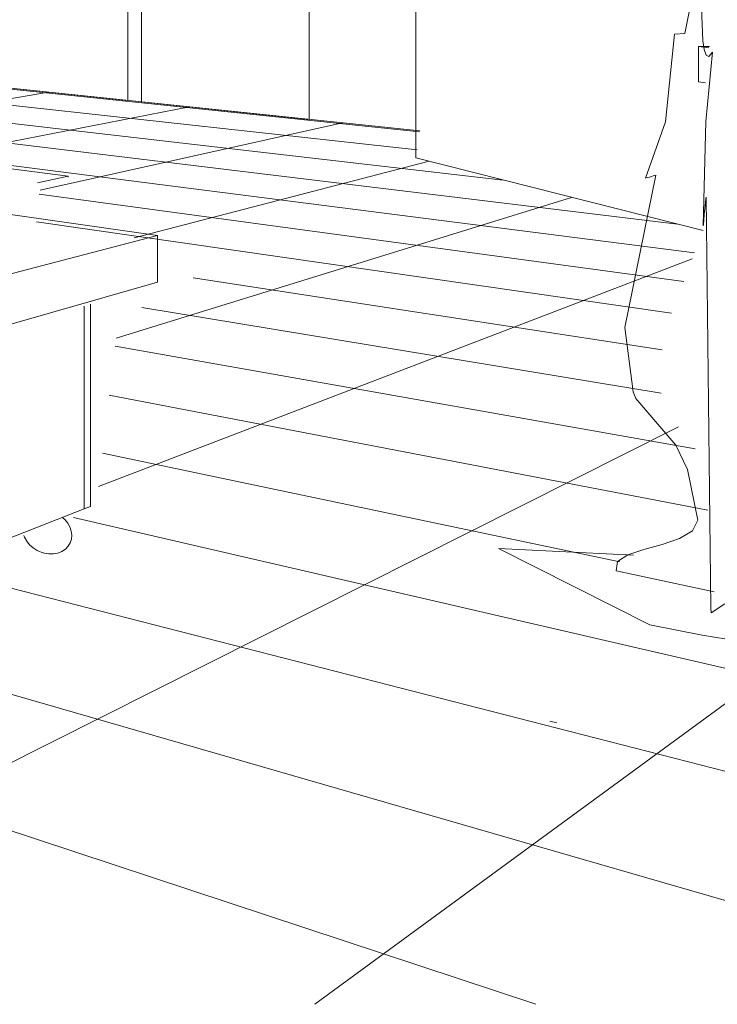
# Model space of a CAD drawing. Header units: metres. Extents: x -32 to 90, y -28 to 32.
# Tile 50 of 148: x 90.0247 to 90.03324, y 1.73459 to 1.74665. Entities that reach past the tile are written whole.
import ezdxf

# ---------------------------------------------------------------- set-up
doc = ezdxf.new("R2010")
doc.units = ezdxf.units.M
doc.linetypes.add('Projeção', pattern=[0.003969, 0.002381, -0.001587])
for name, color, linetype, lineweight in [('A-DETL-GENF', 92, 'Continuous', 18), ('A-FLOR', 192, 'Continuous', 18), ('A-FLOR-OVHD', 1, 'Projeção', 18), ('A-FLOR-PATT', 8, 'Continuous', 50), ('A-GENM', 13, 'Continuous', 18), ('A-MASS', 70, 'Continuous', 9), ('A-WALL', 113, 'Continuous', 18), ('Q-SPCQ', 91, 'Continuous', 9)]:
    doc.layers.add(name, color=color, linetype=linetype, lineweight=lineweight)

# ---------------------------------------------------------------- blocks, each defined once
blk = doc.blocks.new('FP_19-1-RESTAURANTE-BALCÃO DISTRIBUIÇÃO')
at = {"layer": 'A-FLOR-PATT', "lineweight": 9}
for p, q in [((-4.061818, 1.745275), (-4.068751, 1.746)), ((-4.066363, 1.74576), (-4.068817, 1.745332)), ((-4.06185, 1.745053), (-4.06877, 1.745811)), ((-4.060794, 1.744683), (-4.06879, 1.745604)), ((-4.064638, 1.74558), (-4.06784, 1.744953)), ((-4.058661, 1.744144), (-4.068813, 1.745374)), ((-4.062761, 1.745384), (-4.066463, 1.744558)), ((-4.058452, 1.743791), (-4.068842, 1.74512)), ((-4.061702, 1.744913), (-4.065315, 1.743976)), ((-4.058585, 1.743443), (-4.066478, 1.744512)), ((-4.059957, 1.744472), (-4.065534, 1.742748)), ((-4.058733, 1.743052), (-4.06651, 1.744172)), ((-4.05848, 1.743718), (-4.065752, 1.740933)), ((-4.058849, 1.742605), (-4.064592, 1.743487)), ((-4.05886, 1.742076), (-4.06522, 1.743124)), ((-4.058445, 1.741391), (-4.065546, 1.74265)), ((-4.058291, 1.74064), (-4.065618, 1.742048)), ((-4.05865, 1.741662), (-4.072705, 1.734591)), ((-4.059367, 1.74001), (-4.065703, 1.741339)), ((-4.054247, 1.74108), (-4.0631, 1.734591)), ((-4.050907, 1.737051), (-4.066058, 1.74055)), ((-4.051201, 1.735678), (-4.067682, 1.739909)), ((-4.053682, 1.734591), (-4.069881, 1.739274)), ((-4.060397, 1.734591), (-4.071762, 1.73835))]:
    blk.add_line(p, q, dxfattribs=at)

msp = doc.modelspace()

# ---------------------------------------------------------------- linework, layer by layer
at = {"layer": 'A-DETL-GENF', "lineweight": 9}
for p, q in [((90.033075, 1.747668), (90.032845, 1.746477)), ((90.033066, 1.746387), (90.033049, 1.746793)), ((90.032718, 1.74647), (90.032607, 1.745397)), ((90.032845, 1.746477), (90.032718, 1.74647)), ((90.033082, 1.746281), (90.033066, 1.746387)), ((90.033106, 1.746214), (90.033082, 1.746281)), ((90.0331, 1.745402), (90.033182, 1.746248)), ((90.033139, 1.746198), (90.033106, 1.746214)), ((90.033182, 1.746248), (90.033139, 1.746198)), ((90.032607, 1.745397), (90.032362, 1.744707)), ((90.033069, 1.744125), (90.0331, 1.745402)), ((90.032487, 1.744742), (90.032108, 1.742879)), ((90.032434, 1.744728), (90.032458, 1.744735)), ((90.032458, 1.744735), (90.032476, 1.74474)), ((90.032476, 1.74474), (90.032487, 1.744742)), ((90.032362, 1.744707), (90.032371, 1.744709)), ((90.032371, 1.744709), (90.032388, 1.744714)), ((90.032388, 1.744714), (90.03241, 1.744721)), ((90.03241, 1.744721), (90.032434, 1.744728)), ((90.033097, 1.744405), (90.03309, 1.744336)), ((90.033102, 1.744456), (90.033097, 1.744405)), ((90.033105, 1.744476), (90.033102, 1.744456)), ((90.033161, 1.739444), (90.033105, 1.744476)), ((90.033082, 1.744261), (90.033076, 1.744193)), ((90.03309, 1.744336), (90.033082, 1.744261)), ((90.033071, 1.744143), (90.033069, 1.744125)), ((90.033076, 1.744193), (90.033071, 1.744143)), ((90.032108, 1.742879), (90.03221, 1.742091)), ((90.03221, 1.742091), (90.032245, 1.74201)), ((90.032245, 1.74201), (90.032733, 1.741438)), ((90.032733, 1.741438), (90.032876, 1.741139)), ((90.032876, 1.741139), (90.033002, 1.740521)), ((90.033002, 1.740521), (90.032937, 1.740388)), ((90.032777, 1.740293), (90.032565, 1.740221)), ((90.032937, 1.740388), (90.032777, 1.740293)), ((90.032414, 1.739238), (90.030563, 1.740174)), ((90.032217, 1.740092), (90.030563, 1.740174)), ((90.032342, 1.74016), (90.032147, 1.740095)), ((90.032565, 1.740221), (90.032342, 1.74016)), ((90.032147, 1.740095), (90.032021, 1.740012)), ((90.032021, 1.740012), (90.032002, 1.739898)), ((90.033202, 1.739643), (90.032002, 1.739898)), ((90.033167, 1.739385), (90.033161, 1.739444)), ((90.033332, 1.739493), (90.033167, 1.739385)), ((90.032414, 1.739238), (90.033056, 1.73911)), ((90.033056, 1.73911), (90.033691, 1.739011))]:
    msp.add_line(p, q, dxfattribs=at)
at = {"layer": 'A-FLOR', "lineweight": 9}
for p, q in [((90.025294, 1.744732), (90.022449, 1.745098)), ((90.024919, 1.74465), (90.025294, 1.744732)), ((90.025294, 1.744717), (90.025294, 1.744732))]:
    msp.add_line(p, q, dxfattribs=at)
at = {"layer": 'A-FLOR-OVHD', "linetype": 'Continuous', "lineweight": 9}
msp.add_line((90.031192, 1.738059), (90.031278, 1.738037), dxfattribs=at)
at = {"layer": 'A-GENM', "lineweight": 9}
for p, q in [((90.029551, 1.744954), (90.029551, 1.747261)), ((90.033146, 1.746319), (90.033013, 1.74632)), ((90.033013, 1.74632), (90.033138, 1.746301)), ((90.033013, 1.745888), (90.033013, 1.74632)), ((90.033095, 1.745873), (90.033013, 1.745888)), ((90.033067, 1.744065), (90.029551, 1.744954)), ((90.026387, 1.744005), (90.024472, 1.744279)), ((90.023933, 1.743364), (90.026387, 1.744005)), ((90.026387, 1.743434), (90.026387, 1.744005)), ((90.026387, 1.743434), (90.023933, 1.742732))]:
    msp.add_line(p, q, dxfattribs=at)
for points in [[(90.025002, 1.740116, 0), (90.02503, 1.740111, 0), (90.025058, 1.740107, 0), (90.025087, 1.740106, 0), (90.025115, 1.740107, 0), (90.025142, 1.740111, 0), (90.025168, 1.740117, 0), (90.025217, 1.740136, 0), (90.02526, 1.740163, 0), (90.025294, 1.740199, 0), (90.025319, 1.74024, 0), (90.025334, 1.740286, 0), (90.025339, 1.740336, 0), (90.025332, 1.740386, 0), (90.025315, 1.740436, 0), (90.025288, 1.740484, 0), (90.025251, 1.740528, 0), (90.025229, 1.740547, 0)], [(90.024752, 1.740333, 0), (90.024759, 1.74031, 0), (90.024786, 1.740263, 0), (90.024822, 1.740219, 0), (90.024866, 1.740181, 0), (90.024915, 1.740149, 0), (90.024942, 1.740137, 0), (90.024963, 1.740128, 0), (90.024987, 1.74012, 0), (90.025002, 1.740116, 0)]]:
    msp.add_polyline3d(points, dxfattribs=at)
at = {"layer": 'A-MASS'}
for p, q in [((90.028246, 1.745427), (90.028246, 1.751125)), ((90.026025, 1.745659), (90.026025, 1.751068)), ((90.026192, 1.751073), (90.026192, 1.745641)), ((90.024169, 1.745852), (90.026025, 1.745659)), ((90.026192, 1.745641), (90.028246, 1.745427))]:
    msp.add_line(p, q, dxfattribs=at)
at = {"layer": 'A-WALL', "lineweight": 9}
msp.add_line((90.022845, 1.74599), (90.029598, 1.745286), dxfattribs=at)
at = {"layer": 'Q-SPCQ'}
for p, q in [((90.02549, 1.740657), (90.02549, 1.74314)), ((90.02549, 1.74314), (90.02549, 1.740657)), ((90.025566, 1.740687), (90.025566, 1.743162)), ((90.02549, 1.740657), (90.023269, 1.739788)), ((90.025566, 1.740687), (90.02549, 1.740657))]:
    msp.add_line(p, q, dxfattribs=at)

# ---------------------------------------------------------------- block references
at = {"layer": 'A-FLOR', "lineweight": 9}
msp.add_blockref('FP_19-1-RESTAURANTE-BALCÃO DISTRIBUIÇÃO', (94.091415, 0), dxfattribs=at)

doc.saveas('drawing.dxf')
